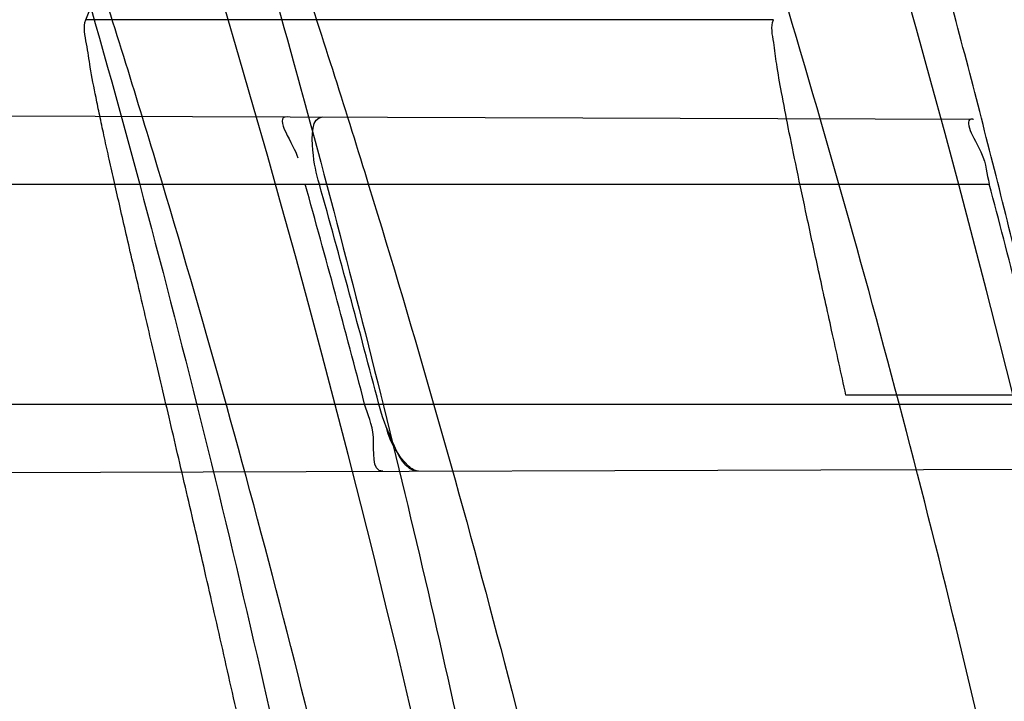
# Model space of a CAD drawing. Header units: millimetres. Extents: x 0 to 297, y 0 to 210.
# Tile 100 of 256: x 141.76 to 141.8003, y 93.6949 to 93.7228. Entities that reach past the tile are written whole.
import ezdxf

# ---------------------------------------------------------------- set-up
doc = ezdxf.new("R2010")
doc.units = ezdxf.units.MM
doc.header["$LTSCALE"] = 16.335
doc.layers.get('0').update_dxf_attribs({"linetype": 'CONTINUOUS'})
for name, color, linetype in [('01_GLOBAL', 7, 'CONTINUOUS'), ('INTFCLR_1', 7, 'CONTINUOUS'), ('INTFCLR_144815', 7, 'CONTINUOUS')]:
    doc.layers.add(name, color=color, linetype=linetype)

msp = doc.modelspace()

# ---------------------------------------------------------------- linework, layer by layer
at = {"color": 7, "linetype": 'Continuous'}
msp.add_circle((142.5788034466, 92.2083412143), 3.42, dxfattribs=at)
at = {"color": 9, "linetype": 'Continuous'}
msp.add_arc((142.5788034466, 92.2083412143), 3.3761688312, 92.9674534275, 177.0325465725, dxfattribs=at)
at = {"layer": '01_GLOBAL', "color": 7, "linetype": 'Continuous'}
msp.add_circle((142.5788034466, 92.2083412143), 3.465, dxfattribs=at)
at = {"layer": 'INTFCLR_1', "color": 9, "linetype": 'Continuous'}
for p, q in [((141.7201135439, 93.71903403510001), (141.7990226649, 93.7187585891)), ((141.7224650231, 93.7160928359), (141.7996998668, 93.7160928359)), ((141.725158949, 93.7070928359), (141.8020041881, 93.7070928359)), ((141.7245857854, 93.7041672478), (141.8026887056, 93.7044398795))]:
    msp.add_line(p, q, dxfattribs=at)
at = {"layer": 'INTFCLR_1', "color": 6, "linetype": 'Continuous'}
msp.add_line((141.7990226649, 93.7187585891), (141.7990561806, 93.7187584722), dxfattribs=at)
at = {"layer": 'INTFCLR_1', "color": 7, "linetype": 'Continuous'}
msp.add_lwpolyline([(141.7763412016, 93.70434790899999), (141.7763010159, 93.70435038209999), (141.7762597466, 93.7043580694), (141.7762173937, 93.7043709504), (141.7761739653, 93.7043889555), (141.7761294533, 93.70441206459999), (141.7760838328, 93.704440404), (141.7760370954, 93.704474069), (141.7759892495, 93.7045130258), (141.775940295, 93.7045572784)], dxfattribs=at)
at = {"layer": 'INTFCLR_1', "color": 6, "linetype": 'Continuous'}
for centre, radius, start, end in [((141.273551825, 93.5765928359), 0.5431065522, 270, 90.00000002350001), ((141.273551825, 93.5765928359), 0.5161422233, 270, 90.00000002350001), ((141.2735916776, 93.5765954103), 0.5172828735, 14.6121631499, 15.6448325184), ((141.2741472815, 93.57659544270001), 0.5173062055, 14.611485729, 15.6441050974), ((141.2735905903, 93.57659508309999), 0.5442890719, 13.8722679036, 14.8502447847)]:
    msp.add_arc(centre, radius, start, end, dxfattribs=at)
at = {"layer": 'INTFCLR_1', "color": 9, "linetype": 'Continuous'}
for points, knots in [([(141.7564146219, 93.4086508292), (141.7574831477, 93.41155839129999), (141.7595771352, 93.4174295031), (141.7635668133, 93.42933601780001), (141.7700402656, 93.45070775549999), (141.7760428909, 93.4757920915), (141.7800065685, 93.49821100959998), (141.7816728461, 93.5096585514), (141.7825328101, 93.5162796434), (141.7845176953, 93.5329021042), (141.7865801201, 93.56130459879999), (141.786249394, 93.5948145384), (141.7846909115, 93.6165304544), (141.783710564, 93.6265576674), (141.7829887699, 93.6332267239), (141.7807586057, 93.6512265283), (141.7756949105, 93.6800492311), (141.7683980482, 93.70818923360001), (141.7631787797, 93.72489102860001), (141.7612158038, 93.7308650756), (141.7582294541, 93.7396651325), (141.7514922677, 93.75806300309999), (141.7398577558, 93.7850653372), (141.7266081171, 93.8105758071), (141.7173713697, 93.8262776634), (141.7130543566, 93.8332672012), (141.7101864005, 93.83782329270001), (141.7024300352, 93.84980584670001), (141.6894327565, 93.86819606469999), (141.6713790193, 93.8905837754), (141.6560874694, 93.9073650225), (141.64540551, 93.9180914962), (141.6394993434, 93.9237707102), (141.6313044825, 93.931429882), (141.6198341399, 93.9414587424), (141.6074179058, 93.951189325), (141.5999877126, 93.9564732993), (141.5969902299, 93.95850233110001), (141.595231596, 93.95966887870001), (141.5931919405, 93.96097975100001), (141.5909359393, 93.9623581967), (141.5889565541, 93.9634935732), (141.587260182, 93.9643827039), (141.5858677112, 93.96502951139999), (141.5847587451, 93.9654250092), (141.5839916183, 93.9656040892), (141.5833474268, 93.9655067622), (141.5832219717, 93.96490050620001), (141.5835311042, 93.9642303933), (141.5840679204, 93.963301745), (141.5849352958, 93.96213278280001), (141.5860911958, 93.9607075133), (141.587545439, 93.9590358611), (141.5892822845, 93.9571169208), (141.5909074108, 93.95536848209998), (141.5923395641, 93.9538455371), (141.5948337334, 93.9512100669), (141.5989725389, 93.94688354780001), (141.6073909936, 93.9380497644), (141.6165855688, 93.9281391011), (141.6249614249, 93.9186667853), (141.6301387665, 93.9126434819), (141.6384641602, 93.90275559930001), (141.6512098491, 93.88673181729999), (141.6679191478, 93.8634190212), (141.680013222, 93.8443873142), (141.6879313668, 93.83084055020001), (141.6933038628, 93.8213126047), (141.702572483, 93.8039212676), (141.7149508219, 93.7776586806), (141.7234902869, 93.75576266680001), (141.7274621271, 93.7444100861)], [0, 0, 0, 0, 0.0103790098, 0.0208837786, 0.0420711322, 0.08518383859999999, 0.1071959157, 0.1183352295, 0.1239409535, 0.1295662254, 0.1744257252, 0.2192335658, 0.2417179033, 0.2473538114, 0.2529901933, 0.2641930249, 0.3081221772, 0.3509242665, 0.3614865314, 0.3667493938, 0.3719931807, 0.3926229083, 0.4323809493, 0.4704125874, 0.488853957, 0.4934075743, 0.4979380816, 0.506891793, 0.541232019, 0.5733300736, 0.6031972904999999, 0.6172524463, 0.624045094, 0.6306497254, 0.6548348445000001, 0.6750681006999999, 0.6834748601, 0.6853777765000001, 0.68719583, 0.6905456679, 0.6935010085, 0.6960526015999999, 0.698191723, 0.6999112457, 0.7012080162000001, 0.7020916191, 0.7026257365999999, 0.703100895, 0.7038825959, 0.7050751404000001, 0.7066972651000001, 0.7087491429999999, 0.7112254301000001, 0.7141189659, 0.7174213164, 0.7192231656, 0.7211235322, 0.729579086, 0.7392841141, 0.7620097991, 0.7748694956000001, 0.7816475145, 0.7886215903, 0.818178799, 0.8502213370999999, 0.88468242, 0.8936821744, 0.9027945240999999, 0.9213302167, 0.9597016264, 1, 1, 1, 1]), ([(141.589474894, 93.9635928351), (141.5901302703, 93.9635927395), (141.5934664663, 93.96227294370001), (141.5972968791, 93.9600325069), (141.6010154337, 93.95769364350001), (141.6028021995, 93.9565296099), (141.6058484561, 93.95450638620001), (141.6133970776, 93.94924141), (141.6260174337, 93.93955065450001), (141.6376862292, 93.9295595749), (141.6460232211, 93.9219302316), (141.6520280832, 93.91627713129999), (141.6628847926, 93.9056050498), (141.6784293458, 93.8889099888), (141.6967876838, 93.8666341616), (141.7100118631, 93.8483278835), (141.7179037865, 93.83639944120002), (141.7208202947, 93.8318664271), (141.7252087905, 93.8249149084), (141.734595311, 93.80930459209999), (141.748064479, 93.7839377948), (141.7598995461, 93.7570716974), (141.766753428, 93.7387640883), (141.7697904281, 93.7300101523), (141.7717861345, 93.7240691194), (141.7770905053, 93.7074658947), (141.7845086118, 93.67948795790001), (141.7896594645, 93.6508151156), (141.7919274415, 93.6329110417), (141.7926613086, 93.62627893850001), (141.793657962, 93.61630821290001), (141.795242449, 93.59471460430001), (141.7955788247, 93.5613875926), (141.7934815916, 93.5331432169), (141.7914638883, 93.5166159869), (141.7905895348, 93.51003151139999), (141.788895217, 93.4986462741), (141.7848639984, 93.4763451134), (141.7787596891, 93.4513974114), (141.7721799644, 93.4301501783), (141.768123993, 93.4183101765), (141.7659952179, 93.41247182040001), (141.7649089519, 93.40958046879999)], [0, 0, 0, 0, 0.0031306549, 0.0166311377, 0.0214593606, 0.0240790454, 0.0268205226, 0.0389267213, 0.0680356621, 0.1027866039, 0.1122691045, 0.1220183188, 0.1421809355, 0.1849822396, 0.2309158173, 0.2799873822, 0.2927706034, 0.2992370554, 0.3057353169, 0.3320403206, 0.3862319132, 0.4428084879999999, 0.4721383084, 0.4795908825, 0.487069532, 0.5020757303, 0.5628487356, 0.6251729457, 0.6410612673, 0.6490543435, 0.6570463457, 0.6889269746, 0.7524526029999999, 0.8160592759, 0.8240370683, 0.8319876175, 0.8477879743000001, 0.8790177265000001, 0.9402188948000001, 0.970317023, 0.9852457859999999, 1, 1, 1, 1]), ([(141.5894748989, 93.1895928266), (141.5892979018, 93.1895928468), (141.5888645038, 93.1896782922), (141.5888868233, 93.190457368), (141.5893505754, 93.1912589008), (141.5901524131, 93.1924502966), (141.5913747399, 93.19393289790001), (141.5929802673, 93.19575471), (141.5949656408, 93.1978911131), (141.5971947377, 93.2002239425), (141.5996190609, 93.2027196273), (141.6031782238, 93.2063557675), (141.6105296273, 93.21384324), (141.6195432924, 93.22320786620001), (141.6278287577, 93.2322027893), (141.6323134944, 93.2372021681), (141.6349707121, 93.240207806), (141.642015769, 93.24825737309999), (141.6542358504, 93.2629238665), (141.6711890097, 93.2854196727), (141.6850238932, 93.3060388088), (141.6937443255, 93.3203727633), (141.6977917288, 93.32732574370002), (141.7005148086, 93.332090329), (141.7080176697, 93.34559306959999), (141.7196527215, 93.3687304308), (141.7309710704, 93.39569854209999), (141.7380553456, 93.41548603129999), (141.7414080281, 93.4257353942), (141.74326968, 93.43170979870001), (141.7478571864, 93.44693850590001), (141.754617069, 93.4734775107), (141.7601493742, 93.50545404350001), (141.7625257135, 93.5266628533), (141.7633872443, 93.5366215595), (141.7638973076, 93.5433123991), (141.7650129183, 93.56164671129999), (141.7653124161, 93.591641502), (141.7631848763, 93.6215275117), (141.7609722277, 93.63964749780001), (141.7600677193, 93.64622607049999), (141.758622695, 93.65600410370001), (141.7550282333, 93.6767350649), (141.7477475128, 93.7077732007), (141.7401050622, 93.7319029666), (141.7358975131, 93.7436438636)], [0, 0, 0, 0, 0.0008731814, 0.0017184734, 0.0032338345, 0.0055641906, 0.008732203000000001, 0.0127298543, 0.0175349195, 0.0231216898, 0.028646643, 0.0346996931, 0.0482229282, 0.0804128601, 0.09881585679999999, 0.1085510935, 0.1135452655, 0.1186072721, 0.1613234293, 0.207686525, 0.2575125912, 0.2837456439, 0.2904463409, 0.297201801, 0.3108185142, 0.3666506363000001, 0.4248611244, 0.4549770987, 0.470314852, 0.4780577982, 0.4858479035, 0.548777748, 0.6130125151, 0.6457681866, 0.6540348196, 0.6623247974, 0.6788712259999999, 0.7446474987, 0.8101274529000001, 0.8265054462, 0.8346996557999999, 0.8428862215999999, 0.8752668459, 0.9384715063, 1, 1, 1, 1])]:
    msp.add_open_spline(points, degree=3, knots=knots, dxfattribs=at)
at = {"layer": 'INTFCLR_1', "color": 6, "linetype": 'Continuous'}
for points, knots in [([(141.6277114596, 93.9635928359), (141.62722335, 93.9635928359), (141.6272941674, 93.9616186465), (141.6286240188, 93.9602168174), (141.6303773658, 93.9574436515), (141.6330579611, 93.9541787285), (141.636536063, 93.9498851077), (141.6409148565, 93.9446589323), (141.6460561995, 93.938503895), (141.6515635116, 93.9318371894), (141.6570035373, 93.92513003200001), (141.6620669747, 93.9187433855), (141.6667156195, 93.9127488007), (141.6709428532, 93.907173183), (141.6747632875, 93.9020253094), (141.678203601, 93.89729346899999), (141.6812975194, 93.892957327), (141.684076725, 93.8889918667), (141.6865629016, 93.8853864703), (141.6887839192, 93.8821174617), (141.6907670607, 93.879157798), (141.6925435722, 93.87647309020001), (141.6941233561, 93.874058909), (141.6955259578, 93.8718932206), (141.6967707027, 93.86995357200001), (141.6978866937, 93.8681999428), (141.6988796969, 93.86662771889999), (141.6997620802, 93.86522135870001), (141.7005836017, 93.8639042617), (141.7014128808, 93.86256652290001), (141.7023097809, 93.86111046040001), (141.7032931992, 93.8595026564), (141.7043734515, 93.85772284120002), (141.7055619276, 93.8557478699), (141.706875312, 93.8535443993), (141.7083246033, 93.8510862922), (141.7099237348, 93.84834019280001), (141.7116817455, 93.8452798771), (141.7136163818, 93.8418602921), (141.7157436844, 93.8380349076), (141.7180830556, 93.833744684), (141.7206593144, 93.82891480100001), (141.7234900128, 93.82347305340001), (141.726590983, 93.8173359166), (141.7299816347, 93.810401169), (141.7336899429, 93.8025259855), (141.7377398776, 93.7935382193), (141.7421529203, 93.78321811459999), (141.7469453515, 93.7713014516), (141.7521299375, 93.7574106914), (141.7576364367, 93.74122679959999), (141.7631009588, 93.7231958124), (141.7681397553, 93.7040775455), (141.7724835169, 93.68473862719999), (141.7760959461, 93.6653468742), (141.7789762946, 93.645979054), (141.7811396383, 93.6266321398), (141.78259316, 93.6073517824), (141.7833500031, 93.5881192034), (141.7834187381, 93.5689647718), (141.782807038, 93.54987085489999), (141.7815194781, 93.5308399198), (141.7795595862, 93.51188722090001), (141.7769236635, 93.4929746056), (141.7736112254, 93.47412732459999), (141.7696058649, 93.4553044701), (141.7649044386, 93.43652991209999), (141.7595680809, 93.41806413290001), (141.7539109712, 93.4008043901), (141.7483372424, 93.3854818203), (141.7431614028, 93.3723954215), (141.7384031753, 93.3611505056), (141.7340415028, 93.3514143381), (141.7300563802, 93.34293319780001), (141.7264192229, 93.3354991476), (141.7231040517, 93.3289574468), (141.7200858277, 93.32318225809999), (141.7173473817, 93.3180790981), (141.7148681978, 93.3135654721), (141.7126227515, 93.30956018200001), (141.7105887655, 93.305996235), (141.7087453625, 93.3028169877), (141.7070795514, 93.29998482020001), (141.705579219, 93.29746570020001), (141.7042282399, 93.2952218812), (141.7030062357, 93.2932118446), (141.701896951, 93.29140311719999), (141.7008702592, 93.2897422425), (141.6998448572, 93.28809591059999), (141.698741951, 93.2863382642), (141.697495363, 93.2843681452), (141.6960930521, 93.28217288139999), (141.6945138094, 93.27972619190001), (141.6927331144, 93.2769994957), (141.6907308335, 93.2739717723), (141.6884841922, 93.27062245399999), (141.6859642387, 93.26692415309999), (141.6831423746, 93.2628508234), (141.6799866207, 93.2583791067), (141.6764721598, 93.2534967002), (141.6725652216, 93.248182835), (141.668231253, 93.2424190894), (141.6634587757, 93.2362207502), (141.6582464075, 93.2296072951), (141.6526341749, 93.2226555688), (141.646910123, 93.21570810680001), (141.6415439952, 93.20927720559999), (141.6369559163, 93.20380754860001), (141.633315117, 93.19932400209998), (141.6305101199, 93.19592415), (141.6286771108, 93.1930397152), (141.6273060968, 93.1916061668), (141.6272194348, 93.1895928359), (141.6277114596, 93.1895928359)], [0, 0, 0, 0, 0.0017146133, 0.0041239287, 0.0077631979, 0.0127375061, 0.019147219, 0.0271011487, 0.0367138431, 0.0473099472, 0.0574795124, 0.0670486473, 0.07593967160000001, 0.0841262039, 0.0916267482, 0.0984583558, 0.1046766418, 0.1103381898, 0.1154683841, 0.1200606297, 0.1242209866, 0.1279830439, 0.1313690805, 0.1343557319, 0.1370466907, 0.1394649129, 0.141657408, 0.1435788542, 0.1452969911, 0.147110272, 0.1491076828, 0.1513042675, 0.1537308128, 0.1564212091, 0.1594011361, 0.1627417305, 0.1664450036, 0.1705638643, 0.1751393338, 0.1802462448, 0.1859394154, 0.1923045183, 0.1994748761, 0.2074861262, 0.2164579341, 0.2265900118, 0.2380620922, 0.2510852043, 0.2660147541, 0.2831767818, 0.3031618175, 0.3260557, 0.3493456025, 0.3725974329, 0.3956655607, 0.4186206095, 0.4413650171, 0.4640353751, 0.4865253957, 0.5089623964, 0.531306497, 0.5536180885, 0.5759523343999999, 0.598223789, 0.6206818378, 0.6431588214, 0.6658101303, 0.6886542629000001, 0.710664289, 0.7296002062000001, 0.7459208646, 0.7600932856, 0.7724882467, 0.7833944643, 0.793008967, 0.8015592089, 0.8091555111, 0.8158987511, 0.8219029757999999, 0.8272448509, 0.832028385, 0.8363175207, 0.8401542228, 0.8435703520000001, 0.8466171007, 0.8493545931, 0.8518335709, 0.8540704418, 0.8562135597, 0.8586467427, 0.8613594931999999, 0.864403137, 0.8677972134, 0.87158895, 0.8758429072, 0.8805481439, 0.8857559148, 0.8915631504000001, 0.8979547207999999, 0.9049814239, 0.9126947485, 0.9211229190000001, 0.9303127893, 0.9401736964, 0.9507020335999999, 0.9616958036, 0.9717974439, 0.9801138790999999, 0.9868020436, 0.9920080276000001, 0.9957951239, 0.9982716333, 1, 1, 1, 1]), ([(141.6277114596, 93.1895928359), (141.628171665, 93.1895928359), (141.6293857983, 93.19006169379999), (141.6315047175, 93.19118839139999), (141.6344755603, 93.1931057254), (141.6382959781, 93.1958294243), (141.6430293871, 93.1994736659), (141.6486619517, 93.204090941), (141.6548706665, 93.2094848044), (141.6611699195, 93.2152477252), (141.6671157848, 93.2209450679), (141.6725640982, 93.22637349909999), (141.6775235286, 93.2314965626), (141.6820174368, 93.23628843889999), (141.6860792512, 93.24074344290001), (141.6897364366, 93.2448601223), (141.6930192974, 93.248641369), (141.695970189, 93.25211257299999), (141.6986132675, 93.2552811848), (141.7009775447, 93.25816358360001), (141.7030883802, 93.2607771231), (141.7049778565, 93.2631493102), (141.7066938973, 93.26533073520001), (141.7083843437, 93.267503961), (141.7101852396, 93.2698473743), (141.7120971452, 93.2723692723), (141.7139888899, 93.2749001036), (141.7158471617, 93.2774191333), (141.7177807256, 93.2800762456), (141.719921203, 93.2830619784), (141.7223135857, 93.2864552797), (141.7249869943, 93.2903210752), (141.7279695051, 93.29472983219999), (141.7312859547, 93.2997545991), (141.7349620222, 93.3054853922), (141.739037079, 93.3120481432), (141.7435494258, 93.3195877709), (141.7485344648, 93.32828125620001), (141.7540294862, 93.3383627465), (141.760066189, 93.3501066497), (141.766684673, 93.36392390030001), (141.7737557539, 93.3800111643), (141.780825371, 93.39786298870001), (141.7874356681, 93.4166847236), (141.7933066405, 93.4357633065), (141.7983875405, 93.454912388), (141.8026952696, 93.4741114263), (141.8062277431, 93.4932588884), (141.8090134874, 93.5124067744), (141.811058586, 93.53147350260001), (141.8123825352, 93.5504894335), (141.8129971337, 93.5694357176), (141.8129122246, 93.5883156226), (141.8121342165, 93.6071403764), (141.8106673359, 93.62589803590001), (141.8085112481, 93.6445966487), (141.8056642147, 93.6632334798), (141.8021262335, 93.68178000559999), (141.7978831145, 93.7002777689), (141.7929277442, 93.71870359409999), (141.7872355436, 93.7370788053), (141.7808222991, 93.75530999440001), (141.7739442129, 93.77270942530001), (141.7670434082, 93.78846903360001), (141.7605810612, 93.8020326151), (141.7546880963, 93.8135696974), (141.7493295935, 93.823472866), (141.7444701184, 93.8320171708), (141.7400702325, 93.83943301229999), (141.7360941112, 93.8458959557), (141.7325006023, 93.8515538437), (141.7292596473, 93.8565142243), (141.726339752, 93.8608753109), (141.7237187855, 93.86470654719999), (141.7213647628, 93.8680818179), (141.7192605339, 93.87104888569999), (141.717372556, 93.87367216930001), (141.7156764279, 93.8759981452), (141.7140548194, 93.87819543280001), (141.7123690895, 93.88045363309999), (141.7105117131, 93.88291035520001), (141.7085985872, 93.8854056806), (141.7066793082, 93.8878747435), (141.7047357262, 93.8903431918), (141.7026024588, 93.8930148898), (141.7002196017, 93.8959525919), (141.69755058, 93.8991866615), (141.6945697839, 93.9027308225), (141.6912418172, 93.90660370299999), (141.6875371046, 93.9108152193), (141.6834171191, 93.91537787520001), (141.6788518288, 93.92028969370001), (141.6738154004, 93.9255385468), (141.6682758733, 93.9311042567), (141.6622344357, 93.93693821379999), (141.6557918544, 93.9428789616), (141.6493931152, 93.94847737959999), (141.6435362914, 93.95331061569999), (141.6386043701, 93.9571286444), (141.6346411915, 93.9599686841), (141.6315795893, 93.9619541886), (141.6294126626, 93.96311226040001), (141.6281767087, 93.9635928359), (141.6277114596, 93.9635928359)], [0, 0, 0, 0, 0.0015510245, 0.0042404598, 0.008161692, 0.0134191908, 0.0200669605, 0.0282845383, 0.0379646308, 0.04778133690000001, 0.0570562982, 0.0657163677, 0.0737008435, 0.0810864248, 0.08785639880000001, 0.09401872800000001, 0.09964461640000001, 0.1047327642, 0.1093734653, 0.1135510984, 0.1172970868, 0.1206958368, 0.1237721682, 0.1266512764, 0.1299751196, 0.1337328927, 0.1373171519, 0.1406241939, 0.1442827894, 0.1483924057, 0.1530055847, 0.1582756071, 0.1642330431, 0.1709447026, 0.1785661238, 0.1871788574, 0.1969791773, 0.2081785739, 0.2209513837, 0.2356728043, 0.2526768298, 0.2725784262, 0.2948857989, 0.3173719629, 0.3397942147, 0.362144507, 0.3841260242, 0.4060931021, 0.4277499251, 0.4493238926, 0.4707068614, 0.4919794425, 0.5131973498, 0.5343237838, 0.5554641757, 0.5765947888, 0.5977467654, 0.6189899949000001, 0.6402145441, 0.6616941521, 0.6832817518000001, 0.7050322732, 0.7268136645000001, 0.7463228, 0.7630041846, 0.7774428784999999, 0.7899800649, 0.8009502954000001, 0.8105690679, 0.8190401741, 0.8265233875, 0.8331581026, 0.8390096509, 0.8442114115, 0.8488026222, 0.8528784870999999, 0.8564706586, 0.8596954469, 0.8625805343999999, 0.8656744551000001, 0.8691928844, 0.8729603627, 0.8762716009, 0.879732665, 0.8835489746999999, 0.8877941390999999, 0.8924809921, 0.8976810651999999, 0.9034017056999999, 0.9096904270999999, 0.916584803, 0.9241199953, 0.932290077, 0.9411002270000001, 0.9505839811, 0.960593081, 0.9706330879, 0.9792338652, 0.9861845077, 0.991642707, 0.9956806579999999, 0.9984319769, 1, 1, 1, 1]), ([(141.7722900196, 93.7160928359), (141.7721627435, 93.7165473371), (141.7719902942, 93.717276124), (141.771956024, 93.71885306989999), (141.7724315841, 93.7188514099)], [0, 0, 0, 0, 0.4981124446, 1, 1, 1, 1]), ([(141.7990226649, 93.7187585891), (141.7985619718, 93.7187601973), (141.799628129, 93.7171971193), (141.7995829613, 93.71653373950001), (141.7996998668, 93.7160928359)], [0, 0, 0, 0, 0.5024850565, 1, 1, 1, 1]), ([(141.7748923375, 93.7043428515), (141.7744080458, 93.704341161), (141.7746677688, 93.70594701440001), (141.7742608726, 93.7066421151), (141.7741433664, 93.7070928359)], [0, 0, 0, 0, 0.5097403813, 1, 1, 1, 1])]:
    msp.add_open_spline(points, degree=3, knots=knots, dxfattribs=at)
msp.add_open_spline([(141.7709685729, 93.7188565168), (141.7703861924, 93.71885854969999), (141.7712549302, 93.7177273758), (141.7714119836, 93.717166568)], degree=3, dxfattribs=at)
at = {"layer": 'INTFCLR_1', "color": 7, "linetype": 'Continuous'}
msp.add_open_spline([(141.7763412, 93.7043479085), (141.7757965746, 93.7043460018), (141.7752146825, 93.7056811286), (141.7748580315, 93.7065739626), (141.7747230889, 93.70709283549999)], degree=3, knots=[0, 0, 0, 0, 0.5039304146, 1, 1, 1, 1], dxfattribs=at)
msp.add_open_spline([(141.775940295, 93.7045572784), (141.7755084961, 93.7049598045), (141.7751986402, 93.7055162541), (141.7750480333, 93.7060870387)], degree=3, dxfattribs=at)
at = {"layer": 'INTFCLR_144815', "color": 9, "linetype": 'Continuous'}
msp.add_line((141.79087151, 93.7228277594), (141.762736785, 93.7228277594), dxfattribs=at)
at = {"layer": 'INTFCLR_144815', "color": 6, "linetype": 'Continuous'}
msp.add_line((141.8252426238, 93.7074601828), (141.7938345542, 93.7074601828), dxfattribs=at)
for radius in [0.5743020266, 0.5472855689]:
    msp.add_circle((141.273551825, 93.5765928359), radius, dxfattribs=at)
for radius, start, end in [(0.7917112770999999, 313.9937911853, 154.5150993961), (0.7647112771, 312.9543589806, 154.5144414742), (0.73941501, 282.2440355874, 71.2863570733), (0.5834285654, 308.490992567, 51.50900743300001), (0.6104450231, 316.9838592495, 43.0161407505), (0.5760164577, 313.9992414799, 46.00075850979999)]:
    msp.add_arc((141.273551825, 93.5765928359), radius, start, end, dxfattribs=at)
at = {"layer": 'INTFCLR_144815', "color": 9, "linetype": 'Continuous'}
for centre, radius, start, end in [((141.273551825, 93.5765928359), 0.7345008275, 292.4997540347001, 54.0964566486), ((141.2735550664, 93.5765943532), 0.6625959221, 292.4997540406, 54.09645665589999), ((141.2735749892, 93.5765983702), 0.6513931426, 311.2505121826, 48.7494878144), ((141.2735518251, 93.5765928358), 0.5937131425, 314.0862202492, 45.9137797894), ((141.273551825, 93.5765928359), 0.5795156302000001, 313.8592910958, 46.1407088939), ((141.273551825, 93.5765928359), 0.5757241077, 314.0319604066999, 45.9680396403)]:
    msp.add_arc(centre, radius, start, end, dxfattribs=at)
at = {"layer": 'INTFCLR_144815', "color": 6, "linetype": 'Continuous'}
msp.add_ellipse((141.273551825, 94.071699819), major_axis=(0, 0.7430379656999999), ratio=0.7456587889, start_param=-2.0595447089, end_param=-2.0496201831, dxfattribs=at)
for points, knots in [([(141.8173538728, 93.5765928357), (141.8173538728, 93.5794212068), (141.8173118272, 93.58507865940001), (141.8171225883, 93.5935644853), (141.8168070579, 93.60205032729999), (141.8163650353, 93.6105362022), (141.8157962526, 93.61902194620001), (141.8151003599, 93.62750751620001), (141.8142769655, 93.63599250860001), (141.8133255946, 93.64447672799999), (141.8122457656, 93.6529594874), (141.8110369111, 93.66144038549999), (141.8096985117, 93.66991834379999), (141.8082299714, 93.6783925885), (141.8066308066, 93.6868615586), (141.8049004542, 93.6953240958), (141.8030385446, 93.70377809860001), (141.80104466, 93.7122218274), (141.7989186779, 93.72065246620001), (141.7966604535, 93.7290675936), (141.7942702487, 93.73746360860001), (141.7917483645, 93.74583724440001), (141.789095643, 93.7541839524), (141.7863130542, 93.762499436), (141.7834022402, 93.7707781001), (141.7803651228, 93.77901440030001), (141.7772043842, 93.7872016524), (141.7739232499, 93.79533281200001), (141.7705257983, 93.8033998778), (141.767016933, 93.8113941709), (141.763402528, 93.81930619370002), (141.7596895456, 93.82712558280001), (141.7558861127, 93.83484115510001), (141.7520015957, 93.8424409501), (141.7480466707, 93.84991227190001), (141.744033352, 93.8572417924), (141.7399749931, 93.86441567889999), (141.7358862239, 93.87141979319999), (141.7317828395, 93.8782399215), (141.7276816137, 93.8848620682), (141.7236000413, 93.8912727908), (141.7195560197, 93.89745955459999), (141.7155674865, 93.9034110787), (141.7116520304, 93.9091176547), (141.7078264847, 93.9145714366), (141.7041065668, 93.91976662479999), (141.7005065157, 93.9246996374), (141.6970389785, 93.92936893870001), (141.6937149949, 93.93377478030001), (141.690544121, 93.9379188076), (141.6875338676, 93.941804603), (141.6846894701, 93.9454377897), (141.6820136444, 93.94882619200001), (141.6795073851, 93.95197874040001), (141.6771704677, 93.9549048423), (141.6750020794, 93.95761363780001), (141.6730008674, 93.9601140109), (141.6711651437, 93.962414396), (141.669493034, 93.9645226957), (141.6679826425, 93.96644604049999), (141.666632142, 93.9681910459), (141.6654391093, 93.9697636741), (141.6644023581, 93.97117020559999), (141.6635160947, 93.972414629), (141.6627882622, 93.97350604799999), (141.6621863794, 93.9744363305), (141.6617182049, 93.9753981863), (141.6610997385, 93.9761994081), (141.6615040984, 93.97708787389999), (141.6617698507, 93.97709267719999)], [0, 0, 0, 0, 0.0193136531, 0.0386315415, 0.05795820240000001, 0.0772974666, 0.0966541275, 0.1160313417, 0.1354339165, 0.1548642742, 0.1743271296, 0.1938240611, 0.2133596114, 0.2329339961, 0.2525510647, 0.2722100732, 0.2919141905, 0.3116608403, 0.3314519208, 0.351283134, 0.3711547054, 0.3910601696, 0.4109974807, 0.4309575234, 0.4509352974, 0.4709189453, 0.4908990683, 0.5108615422, 0.5307908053, 0.5506690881, 0.5704756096, 0.5901867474, 0.6097758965, 0.6292133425, 0.6484663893, 0.6674992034, 0.6862731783, 0.7047472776, 0.7228785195, 0.7406226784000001, 0.7579352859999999, 0.7747726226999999, 0.7910927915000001, 0.8068568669, 0.8220298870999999, 0.8365818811, 0.8504883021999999, 0.8637310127, 0.8762964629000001, 0.8881752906, 0.8993620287, 0.9098612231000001, 0.9196832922, 0.928844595, 0.9373624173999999, 0.9452545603, 0.952538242, 0.9592315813, 0.9653514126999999, 0.970913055, 0.9759307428, 0.980418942, 0.9843915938, 0.9878631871, 0.9908472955, 0.9933569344, 0.9954053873, 0.9981850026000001, 1, 1, 1, 1]), ([(141.6746009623, 93.1760929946), (141.6743294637, 93.1760979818), (141.6739346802, 93.1770195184), (141.6745467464, 93.1778388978), (141.6750158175, 93.17883374), (141.6756162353, 93.1797931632), (141.6763427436, 93.18091902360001), (141.6772268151, 93.1822020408), (141.6782605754, 93.1836515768), (141.6794495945, 93.1852715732), (141.6807951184, 93.18706860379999), (141.6822994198, 93.18904864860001), (141.6839649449, 93.1912193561), (141.6857956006, 93.1935906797), (141.6877946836, 93.1961725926), (141.6899625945, 93.1989721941), (141.6922956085, 93.2019921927), (141.6947877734, 93.2052332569), (141.6974360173, 93.20870055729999), (141.7002434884, 93.21240829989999), (141.7032142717, 93.2163732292), (141.7063442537, 93.22060254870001), (141.7096232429, 93.2250961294), (141.7130388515, 93.22985135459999), (141.7165811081, 93.2348694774), (141.7202374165, 93.2401484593), (141.7239937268, 93.2456843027), (141.7278347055, 93.251470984), (141.731743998, 93.2575005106), (141.735704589, 93.26376313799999), (141.7396991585, 93.2702476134), (141.7437104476, 93.2769414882), (141.7477216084, 93.28383147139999), (141.7517165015, 93.2909037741), (141.7556799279, 93.2981444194), (141.7595977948, 93.3055395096), (141.7634572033, 93.3130754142), (141.767246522, 93.3207389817), (141.7709553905, 93.32851766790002), (141.7745746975, 93.3363996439), (141.7780965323, 93.3443738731), (141.7815140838, 93.35243008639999), (141.7848215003, 93.3605586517), (141.7880144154, 93.3687521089), (141.7910827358, 93.3769863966), (141.7940232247, 93.38525192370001), (141.7968372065, 93.39355072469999), (141.7995279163, 93.40189302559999), (141.8020958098, 93.4102817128), (141.8045374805, 93.4187064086), (141.8068514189, 93.42716225), (141.8090350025, 93.4356385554), (141.811086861, 93.444127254), (141.8130074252, 93.4526268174), (141.8147973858, 93.4611370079), (141.8164574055, 93.4696578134), (141.8179878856, 93.4781882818), (141.8193889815, 93.4867260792), (141.8206608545, 93.49526836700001), (141.8218038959, 93.5038134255), (141.8228186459, 93.5123607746), (141.8237055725, 93.5209097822), (141.8244651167, 93.5294599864), (141.8250976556, 93.5380107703), (141.8256035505, 93.54656205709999), (141.825983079, 93.55511352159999), (141.8262364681, 93.5636652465), (141.8263638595, 93.57221696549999), (141.8263653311, 93.5807687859), (141.8262408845, 93.58932047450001), (141.825990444, 93.5978721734), (141.8256138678, 93.6064236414), (141.8251109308, 93.61497493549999), (141.8244813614, 93.6235256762), (141.8237248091, 93.6320757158), (141.8228408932, 93.64062454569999), (141.821829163, 93.64917180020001), (141.8206891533, 93.6577167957), (141.8194203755, 93.6662587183), (141.8180223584, 93.67479645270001), (141.8164946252, 93.6833288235), (141.8148367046, 93.6918545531), (141.8130483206, 93.7003713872), (141.8111294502, 93.708876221), (141.8090801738, 93.7173660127), (141.8069004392, 93.7258386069), (141.8045900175, 93.7342926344), (141.8021489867, 93.7427256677), (141.7995780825, 93.7511333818), (141.7968786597, 93.7595102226), (141.794052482, 93.76785030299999), (141.7911015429, 93.7761479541), (141.7880284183, 93.78439680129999), (141.7848363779, 93.7925896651), (141.7815294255, 93.8007186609), (141.7781123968, 93.8087751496), (141.7745910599, 93.8167496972), (141.7709722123, 93.8246320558), (141.7672637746, 93.83241116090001), (141.7634748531, 93.84007518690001), (141.7596157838, 93.8476116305), (141.7556981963, 93.85500733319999), (141.7517349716, 93.8622486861), (141.7477402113, 93.8693217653), (141.7437291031, 93.8762126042), (141.7397177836, 93.8829074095), (141.7357230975, 93.8893928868), (141.7317622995, 93.8956565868), (141.7278527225, 93.90168723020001), (141.7240113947, 93.9074750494), (141.7202546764, 93.9130120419), (141.7165979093, 93.9182921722), (141.7130551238, 93.92331147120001), (141.7096387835, 93.92806808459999), (141.7063596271, 93.93256220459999), (141.7032265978, 93.9367959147), (141.7002468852, 93.9407729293), (141.6974259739, 93.9444983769), (141.6947677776, 93.947978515), (141.6922747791, 93.9512204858), (141.689948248, 93.9542320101), (141.6877884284, 93.957021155), (141.6857947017, 93.9595961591), (141.6839658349, 93.96196516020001), (141.6823001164, 93.9641361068), (141.6807955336, 93.9661165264), (141.6794499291, 93.96791362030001), (141.6782609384, 93.9695336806), (141.6772266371, 93.97098359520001), (141.6763438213, 93.9722659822), (141.6756133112, 93.9733940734), (141.6750243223, 93.9743472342), (141.6745991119, 93.9751992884), (141.6741632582, 93.9759468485), (141.6741898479, 93.9770851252), (141.6746009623, 93.97709267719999)], [0, 0, 0, 0, 0.0009311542, 0.0023661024, 0.0034197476, 0.004708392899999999, 0.006238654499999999, 0.0080169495, 0.0100497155, 0.0123440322, 0.0149074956, 0.0177478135, 0.0208710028, 0.0242896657, 0.0280205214, 0.0320682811, 0.0364316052, 0.0411066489, 0.04608797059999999, 0.0513925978, 0.0570544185, 0.0630770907, 0.069434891, 0.0761294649, 0.08315356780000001, 0.09049758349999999, 0.0981493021, 0.1060937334, 0.1143137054, 0.1227901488, 0.1315025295, 0.1404294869, 0.1495493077, 0.1588404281, 0.1682819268, 0.1778537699, 0.1875370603, 0.197314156, 0.207168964, 0.217086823, 0.2270545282, 0.2370604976, 0.2470942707, 0.2571461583, 0.2672135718, 0.2772260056, 0.2872285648, 0.2972614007, 0.3072826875, 0.3173107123, 0.3273382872, 0.3373435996, 0.3473246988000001, 0.3572841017, 0.367223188, 0.3771444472, 0.387051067, 0.3969410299, 0.4068119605, 0.4166652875, 0.4265028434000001, 0.4363264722, 0.4461370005, 0.4559367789, 0.4657270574, 0.4755104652, 0.4852884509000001, 0.4950636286, 0.5048374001, 0.5146124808, 0.5243903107, 0.5341735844, 0.5439637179, 0.5537632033, 0.5635732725, 0.5733961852, 0.5832332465, 0.5930862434, 0.6029564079, 0.6128446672, 0.6227518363, 0.6326790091, 0.6426268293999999, 0.6525927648, 0.6625749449, 0.6725742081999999, 0.6825911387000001, 0.6926266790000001, 0.7026779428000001, 0.7127386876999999, 0.7228052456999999, 0.7328732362, 0.7429368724, 0.7529895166, 0.7630233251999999, 0.7730292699, 0.7829971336, 0.7929151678, 0.8027701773, 0.8125475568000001, 0.8222311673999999, 0.8318035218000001, 0.8412455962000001, 0.8505374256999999, 0.8596580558, 0.8685859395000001, 0.8772993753, 0.8857769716, 0.8939982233, 0.9019439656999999, 0.9095970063, 0.9169424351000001, 0.9239679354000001, 0.9306640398, 0.9370242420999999, 0.9430448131, 0.9487246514, 0.9540648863, 0.9590688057, 0.9637413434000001, 0.9680887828, 0.9721183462, 0.9758379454, 0.9792560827, 0.9823810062, 0.9852211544, 0.9877847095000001, 0.9900792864, 0.992112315, 0.993890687, 0.995421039, 0.9967097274, 0.9977633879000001, 0.9985900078, 1, 1, 1, 1]), ([(141.6367999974, 93.9635928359), (141.6364399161, 93.9635928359), (141.6363255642, 93.96223278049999), (141.6372569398, 93.961163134), (141.63838536, 93.9592337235), (141.640177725, 93.9569395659), (141.6424921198, 93.95397263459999), (141.6453817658, 93.950439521), (141.6488464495, 93.9462393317), (141.6528933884, 93.9413522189), (141.6575677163, 93.93566622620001), (141.6628623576, 93.9291331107), (141.6687637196, 93.92169221), (141.6752395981, 93.91329443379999), (141.6822044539, 93.9039472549), (141.6895907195, 93.89362696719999), (141.6972639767, 93.88240246), (141.7051198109, 93.8703058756), (141.7130153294, 93.8574437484), (141.7208404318, 93.84389146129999), (141.7284773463, 93.82976390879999), (141.7358420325, 93.8151435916), (141.7428534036, 93.8001349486), (141.7494631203, 93.78480120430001), (141.755622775, 93.7692287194), (141.7613102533, 93.75346066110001), (141.7665038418, 93.7375560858), (141.7711928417, 93.7215559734), (141.7753772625, 93.70547850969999), (141.7790480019, 93.6893825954), (141.7822197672, 93.6732368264), (141.7848866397, 93.6571045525), (141.7870606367, 93.6409506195), (141.7887417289, 93.6248260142), (141.7899368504, 93.6087188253), (141.7906506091, 93.59264376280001), (141.7908088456, 93.5819393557), (141.7908088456, 93.5765928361)], [0, 0, 0, 0, 0.0025344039, 0.005901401, 0.0109295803, 0.0177704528, 0.0265540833, 0.0373505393, 0.04991676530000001, 0.0648695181, 0.0820131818, 0.1017234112, 0.1240566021, 0.1488553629, 0.1763609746, 0.2060970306, 0.2381748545, 0.2720515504, 0.3076064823, 0.3443876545, 0.3821831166, 0.4206251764, 0.4595934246, 0.4987613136, 0.5381325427, 0.5774437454, 0.6167240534, 0.6558745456, 0.6947773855, 0.7336358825, 0.7720551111, 0.8105726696, 0.8487051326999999, 0.8867612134, 0.9246626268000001, 0.9623689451, 1, 1, 1, 1]), ([(141.6876600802, 93.9635928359), (141.6873876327, 93.9635928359), (141.6869901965, 93.9626640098), (141.6875708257, 93.9618304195), (141.6880138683, 93.96081402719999), (141.6885845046, 93.9598337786), (141.6892758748, 93.95868324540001), (141.6901180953, 93.95737211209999), (141.6911032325, 93.9558912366), (141.6922361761, 93.95423713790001), (141.693517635, 93.95240368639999), (141.6949495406, 93.9503850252), (141.696533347, 93.9481745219), (141.6982702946, 93.94576541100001), (141.7001613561, 93.9431504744), (141.702206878, 93.9403225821), (141.7044067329, 93.93727439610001), (141.7067598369, 93.9339990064), (141.7092643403, 93.9304896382), (141.7119171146, 93.9267403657), (141.7147138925, 93.9227459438), (141.7176489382, 93.9185023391), (141.7207150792, 93.9140067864), (141.7239035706, 93.9092581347), (141.7272041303, 93.90425699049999), (141.7306050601, 93.8990057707), (141.7340933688, 93.8935087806), (141.737654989, 93.8877721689), (141.7412750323, 93.881803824), (141.7449380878, 93.87561318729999), (141.7486285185, 93.8692110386), (141.7523307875, 93.8626091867), (141.7560297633, 93.8558201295), (141.759710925, 93.848856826), (141.7633605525, 93.841732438), (141.7669658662, 93.83446010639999), (141.7705151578, 93.82705267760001), (141.7739978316, 93.81952255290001), (141.7774044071, 93.81188158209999), (141.7807265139, 93.8041409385), (141.7839568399, 93.7963110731), (141.7870890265, 93.7884017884), (141.7901177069, 93.7804219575), (141.7930382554, 93.77237995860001), (141.7958469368, 93.7642830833), (141.7985405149, 93.75613842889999), (141.8011165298, 93.74795190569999), (141.8035728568, 93.7397293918), (141.8059080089, 93.7314755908), (141.8081207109, 93.7231952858), (141.8102101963, 93.71489212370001), (141.8121758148, 93.70656992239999), (141.814017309, 93.698231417), (141.8157344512, 93.6898796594), (141.8173273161, 93.68151664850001), (141.8187959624, 93.67314474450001), (141.8201406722, 93.66476527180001), (141.8213616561, 93.6563800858), (141.8224592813, 93.6479900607), (141.823433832, 93.6395966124), (141.8242856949, 93.6312001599), (141.8250151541, 93.62280178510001), (141.8256225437, 93.6144016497), (141.8261081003, 93.60600059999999), (141.8264720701, 93.59759857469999), (141.826714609, 93.58919624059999), (141.8268358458, 93.5807934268), (141.8268358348, 93.5723907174), (141.8267145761, 93.56398791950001), (141.8264720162, 93.55558560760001), (141.8261080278, 93.5471836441), (141.8256224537, 93.5387826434), (141.8250150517, 93.5303826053), (141.8242855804, 93.5219843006), (141.823433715, 93.5135879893), (141.8224591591, 93.5051946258), (141.8213615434, 93.496804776), (141.8201405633, 93.4884196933), (141.818795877, 93.48004042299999), (141.8173272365, 93.4716685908), (141.8157344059, 93.4633057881), (141.8140172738, 93.4549540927), (141.8121758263, 93.4466158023), (141.8102102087, 93.43829360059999), (141.8081207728, 93.4299906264), (141.805908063, 93.4217102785), (141.8035729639, 93.4134566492), (141.801116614, 93.4052340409), (141.7985406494, 93.3970476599), (141.7958470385, 93.38890288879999), (141.7930384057, 93.3808061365), (141.7901178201, 93.3727640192), (141.7870891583, 93.3647842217), (141.7839569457, 93.3568748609), (141.7807266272, 93.34904500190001), (141.7774045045, 93.3413043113), (141.7739979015, 93.33366327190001), (141.7705152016, 93.3261330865), (141.7669658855, 93.3187256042), (141.7633605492, 93.3114532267), (141.759710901, 93.30432879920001), (141.7560297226, 93.2973654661), (141.7523307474, 93.29057641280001), (141.748628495, 93.2839745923), (141.7449380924, 93.2775724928), (141.7412750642, 93.27138190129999), (141.737655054, 93.2654136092), (141.7340934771, 93.2596770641), (141.7306052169, 93.25418014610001), (141.7272043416, 93.24892900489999), (141.7239038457, 93.2439279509), (141.7207154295, 93.2391794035), (141.7176493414, 93.23468391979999), (141.7147143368, 93.23044036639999), (141.7119175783, 93.226445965), (141.7092648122, 93.2226966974), (141.7067603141, 93.2191873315), (141.7044071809, 93.2159118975), (141.702207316, 93.21286369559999), (141.700161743, 93.2100357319), (141.6982706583, 93.2074207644), (141.6965336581, 93.2050115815), (141.6949498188, 93.2028010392), (141.6935178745, 93.2007823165), (141.6922363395, 93.1989487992), (141.691103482, 93.19729470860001), (141.6901178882, 93.1958135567), (141.6892769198, 93.1945030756), (141.6885816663, 93.193350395), (141.6880221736, 93.19237622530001), (141.6876198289, 93.19150727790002), (141.6872095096, 93.190741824), (141.687244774, 93.1895928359), (141.6876600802, 93.1895928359)], [0, 0, 0, 0, 0.0009748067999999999, 0.0024843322, 0.0035889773, 0.0049377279, 0.0065370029, 0.0083930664, 0.0105121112, 0.0129009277, 0.0155662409, 0.0185155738, 0.0217561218, 0.0252958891, 0.029142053, 0.0333024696, 0.0377835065, 0.0425919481, 0.0477324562, 0.0532095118, 0.059024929, 0.0651792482, 0.071670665, 0.0784946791, 0.0856442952, 0.09310988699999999, 0.1008792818, 0.1089378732, 0.1172690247, 0.1258543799, 0.1346742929, 0.1437082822, 0.1529356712, 0.1623360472, 0.1718891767, 0.1815756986, 0.1913773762, 0.2012771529, 0.211259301, 0.2213094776, 0.2314148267, 0.2415638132, 0.2517458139, 0.2619526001, 0.2721754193, 0.2824085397, 0.2926450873, 0.3028812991, 0.3131119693, 0.3233349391, 0.3335463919, 0.3437455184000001, 0.3539296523, 0.3640990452, 0.3742517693, 0.3843890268, 0.3945097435, 0.4046157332, 0.4147062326, 0.4247836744, 0.4348478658, 0.4449015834, 0.4549448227, 0.4649806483, 0.4750093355, 0.4850340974, 0.4950553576, 0.5050763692, 0.5150976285, 0.5251223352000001, 0.5351510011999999, 0.5451866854, 0.5552299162, 0.5652834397, 0.5753475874, 0.5854247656, 0.5955152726, 0.6056208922, 0.6157416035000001, 0.6258785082, 0.6360313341, 0.6462002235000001, 0.6563845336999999, 0.6665832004, 0.6767949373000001, 0.6870173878, 0.6972484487, 0.7074841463, 0.7177211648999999, 0.7279537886, 0.7381770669, 0.7483834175, 0.7585658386, 0.7687147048, 0.7788200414, 0.7888703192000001, 0.7988525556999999, 0.8087524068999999, 0.8185541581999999, 0.8282407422, 0.8377939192, 0.8471943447, 0.8564217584, 0.8654556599, 0.8742755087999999, 0.8828608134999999, 0.8911918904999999, 0.8992503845, 0.907019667, 0.9144851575, 0.9216346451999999, 0.9284584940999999, 0.9349497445, 0.9411040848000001, 0.9469194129, 0.9523964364, 0.9575370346, 0.9623454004, 0.9668266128, 0.9709869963, 0.9748333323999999, 0.9783730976, 0.9816137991, 0.9845631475, 0.9872286, 0.9896174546, 0.9917366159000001, 0.9935927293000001, 0.995192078, 0.9965408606, 0.9976455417, 0.9985140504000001, 1, 1, 1, 1]), ([(141.8279920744, 93.5765928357), (141.8279920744, 93.57961106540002), (141.8279453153, 93.5856482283), (141.827734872, 93.5947032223), (141.8273840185, 93.6037574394), (141.8268925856, 93.61281042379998), (141.8262603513, 93.6218615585), (141.8254870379, 93.63091022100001), (141.8245723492, 93.63995544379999), (141.8235159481, 93.6489963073), (141.8223175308, 93.65803137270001), (141.8209767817, 93.6670592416), (141.8194934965, 93.6760778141), (141.8178674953, 93.6850850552), (141.8160988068, 93.6940780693), (141.8141875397, 93.7030540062), (141.8121341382, 93.7120089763), (141.8099392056, 93.72093909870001), (141.8076038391, 93.7298392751), (141.8051294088, 93.73870433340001), (141.8025179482, 93.7475277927), (141.7997719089, 93.7563029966), (141.7968945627, 93.76502200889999), (141.7938898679, 93.7736763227), (141.7907627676, 93.7822562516), (141.7875191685, 93.79075127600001), (141.7841661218, 93.79914982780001), (141.7807119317, 93.8074392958), (141.7771662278, 93.81560611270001), (141.773540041, 93.8236358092), (141.7698458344, 93.83151314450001), (141.7660975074, 93.83922225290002), (141.7623103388, 93.8467468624), (141.7585008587, 93.85407058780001), (141.7546866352, 93.86117730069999), (141.750885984, 93.8680515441), (141.7471176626, 93.8746788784), (141.743400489, 93.88104627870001), (141.7397529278, 93.8871425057), (141.7361926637, 93.8929584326), (141.7327361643, 93.8984873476), (141.7293986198, 93.9037246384), (141.7261938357, 93.90866760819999), (141.7231341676, 93.9133152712), (141.7202295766, 93.9176694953), (141.7174873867, 93.9217350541), (141.714912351, 93.92551930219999), (141.712507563, 93.92903072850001), (141.7102748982, 93.9322783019), (141.7082153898, 93.9352709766), (141.7063294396, 93.93801741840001), (141.7046169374, 93.9405260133), (141.7030776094, 93.9428040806), (141.7017103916, 93.944859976), (141.7005155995, 93.9466963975), (141.6994879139, 93.9483318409), (141.6986378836, 93.9497350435), (141.6979277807, 93.95102086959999), (141.6972633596, 93.9522383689), (141.6964914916, 93.9544142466), (141.697273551, 93.9544278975)], [0, 0, 0, 0, 0.0222571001, 0.0445186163, 0.0667890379, 0.0890723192, 0.1113729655, 0.1336940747, 0.1560397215, 0.1784119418, 0.2008143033, 0.2232471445, 0.2457129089, 0.2682100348, 0.2907394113, 0.3132970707, 0.3358817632, 0.358486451, 0.3811070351, 0.4037327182, 0.4263554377, 0.4489604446, 0.4715347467, 0.4940593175, 0.5165136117, 0.5388737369, 0.5611120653, 0.5831973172, 0.6050944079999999, 0.6267646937, 0.6481657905, 0.669252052, 0.6899749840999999, 0.7102837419, 0.7301263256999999, 0.7494508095, 0.7682064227, 0.7863443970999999, 0.8038198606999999, 0.8205929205, 0.8366293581, 0.851902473, 0.8663888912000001, 0.8800703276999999, 0.8929351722, 0.9049861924, 0.9162327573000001, 0.9266888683, 0.9363704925, 0.9452946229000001, 0.9534783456, 0.9609388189, 0.9676924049, 0.9737545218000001, 0.9791401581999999, 0.9838651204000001, 0.9879448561, 0.9913952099, 0.9942320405, 1, 1, 1, 1]), ([(141.8545562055, 93.5765928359), (141.8545562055, 93.58232985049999), (141.8543766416, 93.5938099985), (141.8535699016, 93.61102461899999), (141.8522225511, 93.6282339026), (141.8503317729, 93.6454332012), (141.8478929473, 93.66261608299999), (141.8449029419, 93.6797723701), (141.8413565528, 93.69688661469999), (141.83725221, 93.7139390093), (141.8325884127, 93.73090259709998), (141.8273701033, 93.7477437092), (141.8216049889, 93.76441833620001), (141.8153120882, 93.780873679), (141.8085173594, 93.79704301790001), (141.8012644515, 93.8128510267), (141.7936084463, 93.8282058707), (141.7856284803, 93.84300684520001), (141.777421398, 93.8571437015), (141.7691021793, 93.87050351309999), (141.7608023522, 93.8829802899), (141.7526596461, 93.8944793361), (141.7448116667, 93.9049307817), (141.7373791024, 93.9142903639), (141.7304690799, 93.9225506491), (141.7241547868, 93.92972697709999), (141.7184880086, 93.9358608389), (141.7134947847, 93.94100683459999), (141.7091846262, 93.9452247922), (141.7055514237, 93.94857992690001), (141.7025916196, 93.9511195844), (141.7002729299, 93.95292299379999), (141.69861852, 93.95398191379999), (141.6976418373, 93.954434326), (141.697273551, 93.9544278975)], [0, 0, 0, 0, 0.0408478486, 0.0817335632, 0.1226845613, 0.1637334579, 0.2049110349, 0.2462332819, 0.2877076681, 0.3293330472, 0.3710932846, 0.4129493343, 0.4548452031, 0.496691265, 0.5383653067, 0.5797017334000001, 0.6205048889, 0.6605076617, 0.6994062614, 0.7368735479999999, 0.7725477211, 0.8060862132, 0.8371823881, 0.8655946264, 0.8911736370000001, 0.9138533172, 0.9336464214, 0.9506270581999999, 0.9648988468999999, 0.9765861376, 0.9858149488, 0.9927059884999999, 0.9973773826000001, 1, 1, 1, 1]), ([(141.7724577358, 93.67788943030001), (141.772327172, 93.6785324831), (141.7720646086, 93.6798177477), (141.771666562, 93.6817426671), (141.7712650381, 93.6836613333), (141.7708609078, 93.68557001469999), (141.7704550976, 93.68746496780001), (141.7700485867, 93.68934244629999), (141.769642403, 93.6911987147), (141.7692376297, 93.6930300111), (141.7688354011, 93.69483255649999), (141.7684368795, 93.6966026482), (141.7680432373, 93.6983367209), (141.7676556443, 93.700031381), (141.7672752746, 93.7016833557), (141.7669032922, 93.70328953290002), (141.7665408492, 93.7048469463), (141.7661890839, 93.7063527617), (141.7658490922, 93.7078043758), (141.7655219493, 93.7091992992), (141.7652086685, 93.71053531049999), (141.7649102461, 93.71181024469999), (141.764627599, 93.7130222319), (141.7643616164, 93.71416947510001), (141.7641130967, 93.7152504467), (141.7638828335, 93.7162636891), (141.7636714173, 93.7172080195), (141.7634798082, 93.71808217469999), (141.7633075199, 93.71888556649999), (141.7631188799, 93.7198102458), (141.7629161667, 93.7207884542), (141.7627868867, 93.7218317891), (141.7626146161, 93.72251966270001), (141.762736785, 93.7228277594)], [0, 0, 0, 0, 0.0427947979, 0.0855544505, 0.1281966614, 0.1706383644, 0.2127958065, 0.2545851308, 0.2959223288, 0.3367235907, 0.3769025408, 0.4163732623, 0.4550563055, 0.4928738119, 0.5297506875, 0.5656150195, 0.6003991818, 0.6340374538, 0.6664664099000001, 0.6976336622, 0.7274809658, 0.7559628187, 0.7830306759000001, 0.8086462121, 0.8327691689, 0.8553691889, 0.8764140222, 0.8958795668, 0.9137405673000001, 0.9299790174, 0.9575169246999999, 0.9783842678, 1, 1, 1, 1]), ([(141.7938345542, 93.7074601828), (141.7936397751, 93.70834498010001), (141.7932656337, 93.7100426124), (141.7927317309, 93.7124745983), (141.7922541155, 93.7146741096), (141.791839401, 93.71662741), (141.7914893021, 93.718324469), (141.791217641, 93.71975421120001), (141.7910004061, 93.72091931), (141.7908958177, 93.72189580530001), (141.79075367, 93.72254017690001), (141.79087151, 93.7228277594)], [0, 0, 0, 0, 0.1734438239, 0.3327968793, 0.4766802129, 0.6043146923, 0.7151432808, 0.8082047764, 0.883485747, 0.9405016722, 1, 1, 1, 1])]:
    msp.add_open_spline(points, degree=3, knots=knots, dxfattribs=at)
at = {"layer": 'INTFCLR_144815', "color": 9, "linetype": 'Continuous'}
for points, knots in [([(141.7140713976, 93.97569982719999), (141.7138431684, 93.97550623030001), (141.7139951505, 93.9743565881), (141.7147929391, 93.97273919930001), (141.7163015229, 93.9700376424), (141.7185278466, 93.96660013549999), (141.7214490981, 93.962266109), (141.7243052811, 93.9581469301), (141.7268942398, 93.95443055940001), (141.7298434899, 93.95020189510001), (141.735690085, 93.9417938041), (141.7448453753, 93.9283505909), (141.7532702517, 93.9153275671), (141.7592085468, 93.90575993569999), (141.7634500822, 93.89879797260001), (141.7711113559, 93.8858450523), (141.7820546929, 93.8660766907), (141.7925484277, 93.84508267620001), (141.7997013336, 93.829460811), (141.8037938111, 93.8200803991), (141.8099724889, 93.8054302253), (141.8187673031, 93.7825818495), (141.8291486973, 93.7507135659), (141.8365545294, 93.7228456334), (141.8410124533, 93.70260315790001), (141.8433636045, 93.69067644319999), (141.8466773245, 93.67243252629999), (141.8506578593, 93.64456787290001), (141.8526756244, 93.6195737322), (141.8533025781, 93.6069424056)], [0, 0, 0, 0, 0.0022439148, 0.007012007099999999, 0.0145616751, 0.0248857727, 0.0379376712, 0.0536629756, 0.06249403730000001, 0.0718926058, 0.0923190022, 0.139277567, 0.1938351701, 0.208594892, 0.2237064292, 0.2549578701, 0.3214231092, 0.3930729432, 0.4308715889, 0.4502348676, 0.4698046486, 0.5500825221, 0.6337073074, 0.7209883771, 0.7661542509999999, 0.7890969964, 0.8121289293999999, 0.9051772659, 1, 1, 1, 1]), ([(141.8624418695, 93.6067324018), (141.861803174, 93.6192772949), (141.8597531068, 93.64410252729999), (141.8557097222, 93.67177169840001), (141.8523384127, 93.68988455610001), (141.8499523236, 93.7017292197), (141.8454176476, 93.7218329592), (141.8378919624, 93.749509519), (141.8273334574, 93.7811480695), (141.818403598, 93.80382765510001), (141.812123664, 93.8183658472), (141.8079651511, 93.82767871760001), (141.8006936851, 93.84318973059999), (141.7900265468, 93.86403004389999), (141.778905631, 93.8836433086), (141.7711222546, 93.896493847), (141.7668098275, 93.90339994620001), (141.7607741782, 93.91289591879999), (141.7522058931, 93.9258140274), (141.742904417, 93.93914789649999), (141.7369606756, 93.94748337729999), (141.7339609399, 93.9516763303), (141.7303177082, 93.9567735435), (141.7266062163, 93.9620026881), (141.7231829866, 93.9671409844), (141.7216462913, 93.96981792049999), (141.720828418, 93.9714083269), (141.7206675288, 93.9725537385), (141.7208941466, 93.9727424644)], [0, 0, 0, 0, 0.0945441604, 0.1873460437, 0.2103231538, 0.2332131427, 0.2782846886, 0.3654193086, 0.4489587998, 0.529211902, 0.5487834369, 0.5681546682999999, 0.6059759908, 0.6777110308, 0.7443035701, 0.7756315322, 0.7907861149, 0.80558492, 0.8603198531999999, 0.9074428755, 0.9279435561, 0.9373780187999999, 0.9462430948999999, 0.9751197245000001, 0.985468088, 0.9930239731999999, 0.9977802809, 1, 1, 1, 1]), ([(141.7643950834, 93.96165541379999), (141.7663097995, 93.9591459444), (141.76891029, 93.955745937), (141.7722127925, 93.9513854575), (141.7751386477, 93.94749878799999), (141.7808032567, 93.93988632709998), (141.7894883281, 93.92784794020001), (141.8005379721, 93.91167825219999), (141.8101011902, 93.8967178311), (141.8169374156, 93.8853882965), (141.8209735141, 93.87848453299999), (141.8272374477, 93.8675303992), (141.8365583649, 93.8502391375), (141.8484164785, 93.8258221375), (141.8567560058, 93.8064644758), (141.862108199, 93.7929538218), (141.8656932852, 93.78356908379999), (141.8717788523, 93.76669812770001), (141.8796951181, 93.7418049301), (141.8878014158, 93.7107491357), (141.8926990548, 93.6866824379), (141.8954559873, 93.67020633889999), (141.8971725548, 93.658962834), (141.8990258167, 93.6447768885), (141.9004721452, 93.63049229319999), (141.9013823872, 93.6189966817), (141.9024933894, 93.60176554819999), (141.9032154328, 93.575946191), (141.9021783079, 93.54159391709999), (141.8999135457, 93.51595862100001), (141.8977909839, 93.49896238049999), (141.8962261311, 93.4877490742), (141.8931316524, 93.4685776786), (141.8876773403, 93.4419200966), (141.8795935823, 93.41103821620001), (141.8716936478, 93.3862370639), (141.8660384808, 93.3705780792), (141.8633583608, 93.36350455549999), (141.8615690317, 93.3588686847), (141.8566854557, 93.3465530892), (141.8483593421, 93.3272410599), (141.8365254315, 93.30288426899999), (141.8262696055, 93.2838613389), (141.8189775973, 93.2712491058), (141.8148812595, 93.2643897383), (141.8090411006, 93.25480944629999), (141.8005369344, 93.2415054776), (141.7894774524, 93.2253220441), (141.7807860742, 93.2132758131), (141.7751193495, 93.20566109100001), (141.7721958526, 93.2017777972), (141.7689002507, 93.1974265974), (141.7663059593, 93.19403471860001), (141.7643951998, 93.1915304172)], [0, 0, 0, 0, 0.0113523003, 0.0153945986, 0.0196724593, 0.0288485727, 0.04952051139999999, 0.0730548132, 0.0992747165, 0.1133659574, 0.1206417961, 0.1280352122, 0.1587481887, 0.1912667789, 0.2256293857, 0.2345212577, 0.2435306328, 0.2617592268, 0.2990180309, 0.3374305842, 0.3771409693, 0.3872950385, 0.3975091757, 0.4180450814, 0.4387403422, 0.4491382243, 0.4595166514, 0.5008391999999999, 0.5419727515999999, 0.5830556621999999, 0.5933356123, 0.6035730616, 0.6237732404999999, 0.6631691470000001, 0.7013781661, 0.7385292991, 0.7567366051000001, 0.761249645, 0.7657337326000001, 0.7746080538, 0.8088969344, 0.8413373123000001, 0.8719692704, 0.886598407, 0.893729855, 0.9007025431, 0.926950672, 0.9505051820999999, 0.9711896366, 0.9803691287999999, 0.9846421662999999, 0.9886711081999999, 1, 1, 1, 1]), ([(141.8845709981, 93.5765928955), (141.8845710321, 93.58802029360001), (141.884178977, 93.6023812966), (141.883115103, 93.61963921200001), (141.8822316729, 93.6313085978), (141.8808280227, 93.64580885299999), (141.8790292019, 93.6602111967), (141.8773629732, 93.67162670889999), (141.8746878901, 93.688348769), (141.869936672, 93.71277315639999), (141.8620699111, 93.7443037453), (141.854385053, 93.769587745), (141.8484756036, 93.7867286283), (141.8449952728, 93.79626098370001), (141.839802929, 93.80997541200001), (141.831713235, 93.8296262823), (141.8202038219, 93.85443042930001), (141.8111524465, 93.8720073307), (141.8050694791, 93.8831433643), (141.8011527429, 93.8901571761), (141.7945207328, 93.90166476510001), (141.7852415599, 93.91686593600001), (141.7745168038, 93.9333051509), (141.7664476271, 93.9450245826), (141.7620144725, 93.95128380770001), (141.7609026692, 93.9528439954)], [0, 0, 0, 0, 0.08514645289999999, 0.1069705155, 0.1288336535, 0.1723417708, 0.2155033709, 0.2369658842, 0.2582983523, 0.3416830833, 0.4222645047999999, 0.5003369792, 0.5384972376, 0.5573483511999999, 0.5759473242, 0.6477620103, 0.7156277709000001, 0.779635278, 0.7950300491, 0.8101748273, 0.8394913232, 0.8939896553, 0.9428494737, 0.9857252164, 1, 1, 1, 1])]:
    msp.add_open_spline(points, degree=3, knots=knots, dxfattribs=at)

doc.saveas('drawing.dxf')
